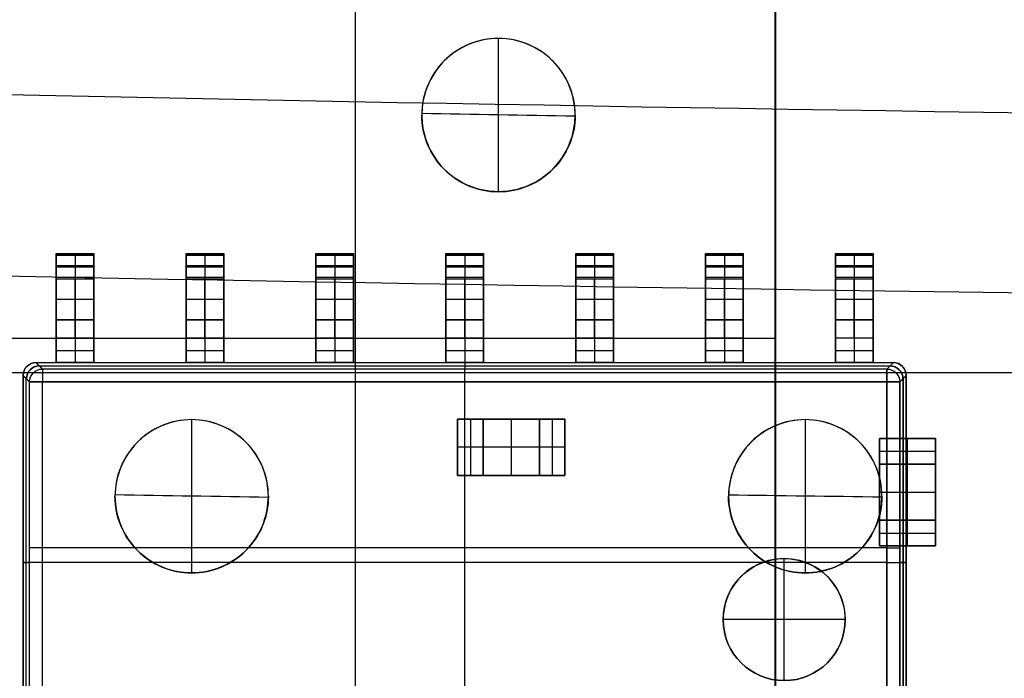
# Model space of a CAD drawing. Header units: millimetres. Extents: x -68 to 68, y -70 to 54.
# Tile 22 of 83: x -46.68 to -37.05, y -29.66 to -23.22. Entities that reach past the tile are written whole.
import ezdxf

# ---------------------------------------------------------------- set-up
doc = ezdxf.new("R2010")
doc.units = ezdxf.units.MM
doc.layers.add('Layer 01', color=7, linetype='Continuous', true_color=0x000000)

# ---------------------------------------------------------------- blocks, each defined once
blk = doc.blocks.new('LEAD_M14A_46.step')
at = {"layer": 'Layer 01', "color": 7, "true_color": 0xf9f9f9}
for p, q in [((-0.1842, 0.6223, -0.2977), (0.1842, 0.6223, -0.2977)), ((0, 0.6223, -0.1778), (0, 0.6223, -0.4176)), ((0, 0.6223, -0.4176), (0, 0.4191, -0.4176)), ((0.1842, 0.5207, -0.4176), (-0.1842, 0.5207, -0.4176)), ((-0.1842, -0.2028, 0.1158), (-0.1842, 0.4841, 0.1158)), ((0.1842, -0.2028, 0.1158), (0.1842, 0.4841, 0.1158)), ((-0.1842, 0.4191, -0.2977), (0.1842, 0.4191, -0.2977)), ((0, 0.4191, -0.1778), (0, 0.4191, -0.4176)), ((0, 0.2413), (0, 0.0915)), ((0, 0.0915, 0.2032), (0, 0.2413, 0.2032)), ((0.1842, 0.1664), (-0.1842, 0.1664)), ((-0.1842, 0.1664, 0.2032), (0.1842, 0.1664, 0.2032)), ((-0.1842, 0.1333), (-0.1842, 0.1333, 0.2032)), ((0.1842, 0.1333), (0.1842, 0.1333, 0.2032)), ((-0.1842, -0.1447, 0.5325), (0.1842, -0.1447, 0.5325)), ((0, -0.1529, 0.6492), (0, -0.1366, 0.4159)), ((0, -0.1529, 0.6492), (0, -0.3556, 0.635)), ((0.1842, -0.2542, 0.6421), (-0.1842, -0.2542, 0.6421)), ((-0.1842, -0.3474, 0.5183), (0.1842, -0.3474, 0.5183)), ((0, -0.3556, 0.635), (0, -0.3393, 0.4017))]:
    blk.add_line(p, q, dxfattribs=at)
at = {"layer": 'Layer 01', "color": 7, "true_color": 0xf9f9f9, "extrusion": (1, -1.0614e-32, 7.28493e-17)}
blk.add_arc((0.2413, -0.1778, -0.1842), 0.381, 0, 90, dxfattribs=at)
at = {"layer": 'Layer 01', "color": 7, "true_color": 0xf9f9f9, "extrusion": (-1, 0, 0)}
for centre, radius, start, end in [((-0.2413, -0.1778), 0.381, 90, 180), ((-0.0915, 0.4318), 0.4318, 270, 356)]:
    blk.add_arc(centre, radius, start, end, dxfattribs=at)
at = {"layer": 'Layer 01', "color": 7, "true_color": 0xf9f9f9, "extrusion": (1, 2.12281e-32, -7.28493e-17)}
blk.add_arc((0.2413, -0.1778, 0.1842), 0.381, 360, 90, dxfattribs=at)
at = {"layer": 'Layer 01', "color": 7, "true_color": 0xf9f9f9, "extrusion": (-1, -1.56106e-16, 0)}
blk.add_arc((-0.2413, -0.1778, 0.1842), 0.1778, 90, 180, dxfattribs=at)
at = {"layer": 'Layer 01', "color": 7, "true_color": 0xf9f9f9, "extrusion": (1, 0, 0)}
for centre, radius, start, end in [((0.2413, -0.1778), 0.1778, 0, 90), ((0.0915, 0.4318), 0.2286, 184, 270)]:
    blk.add_arc(centre, radius, start, end, dxfattribs=at)
at = {"layer": 'Layer 01', "color": 7, "true_color": 0xf9f9f9, "extrusion": (-1, 1.56106e-16, -7.31069e-32)}
blk.add_arc((-0.2413, -0.1778, -0.1842), 0.1778, 90, 180, dxfattribs=at)
at = {"layer": 'Layer 01', "color": 7, "true_color": 0xf9f9f9, "extrusion": (-1, 1.30202e-16, 9.10462e-18)}
blk.add_arc((-0.0915, 0.4318, 0.1842), 0.2286, 270, 356, dxfattribs=at)
at = {"layer": 'Layer 01', "color": 7, "true_color": 0xf9f9f9, "extrusion": (1, -2.16528e-32, -6.90989e-17)}
blk.add_arc((0.0915, 0.4318, -0.1842), 0.4318, 184, 270, dxfattribs=at)
at = {"layer": 'Layer 01', "color": 7, "true_color": 0xf9f9f9, "extrusion": (-1, -1.30202e-16, -9.10462e-18)}
blk.add_arc((-0.0915, 0.4318, -0.1842), 0.2286, 270, 356, dxfattribs=at)
at = {"layer": 'Layer 01', "color": 7, "true_color": 0xf9f9f9, "extrusion": (1, 6.66239e-33, 6.90989e-17)}
blk.add_arc((0.0915, 0.4318, 0.1842), 0.4318, 184, 270, dxfattribs=at)
at = {"layer": 'Layer 01', "color": 7, "true_color": 0xf9f9f9}
for points in [[(-0.1842, 0.6223, -0.4176), (-0.1842, 0.6223, -0.2977), (-0.1842, 0.6223, -0.1778)], [(-0.1842, 0.4191, -0.4176), (-0.1842, 0.5207, -0.4176), (-0.1842, 0.6223, -0.4176)], [(0.1842, 0.6223, -0.1778), (0, 0.6223, -0.1778), (-0.1842, 0.6223, -0.1778)], [(0.1842, 0.6223, -0.4176), (0, 0.6223, -0.4176), (-0.1842, 0.6223, -0.4176)], [(0.1842, 0.4191, -0.4176), (0.1842, 0.5207, -0.4176), (0.1842, 0.6223, -0.4176)], [(0.1842, 0.6223, -0.4176), (0.1842, 0.6223, -0.2977), (0.1842, 0.6223, -0.1778)], [(-0.1842, 0.4191, -0.1778), (-0.1842, 0.4191, -0.2977), (-0.1842, 0.4191, -0.4176)], [(0.1842, 0.4191, -0.4176), (0, 0.4191, -0.4176), (-0.1842, 0.4191, -0.4176)], [(0.1842, 0.4191, -0.1778), (0, 0.4191, -0.1778), (-0.1842, 0.4191, -0.1778)], [(0.1842, 0.4191, -0.1778), (0.1842, 0.4191, -0.2977), (0.1842, 0.4191, -0.4176)], [(-0.1842, 0.2413, 0.2032), (-0.1842, 0.1664, 0.2032), (-0.1842, 0.0915, 0.2032)], [(-0.1842, 0.0915), (-0.1842, 0.1664), (-0.1842, 0.2413)], [(-0.1842, 0.2413), (0, 0.2413), (0.1842, 0.2413)], [(-0.1842, 0.2413, 0.2032), (0, 0.2413, 0.2032), (0.1842, 0.2413, 0.2032)], [(0.1842, 0.2413), (0.1842, 0.1664), (0.1842, 0.0915)], [(0.1842, 0.2413, 0.2032), (0.1842, 0.1664, 0.2032), (0.1842, 0.0915, 0.2032)], [(0.1842, 0.0915), (0, 0.0915), (-0.1842, 0.0915)], [(-0.1842, 0.0915, 0.2032), (0, 0.0915, 0.2032), (0.1842, 0.0915, 0.2032)], [(0.1842, -0.1366, 0.4159), (0, -0.1366, 0.4159), (-0.1842, -0.1366, 0.4159)], [(-0.1842, -0.1366, 0.4159), (-0.1842, -0.1447, 0.5325), (-0.1842, -0.1529, 0.6492)], [(-0.1842, -0.1529, 0.6492), (0, -0.1529, 0.6492), (0.1842, -0.1529, 0.6492)], [(-0.1842, -0.1529, 0.6492), (-0.1842, -0.2542, 0.6421), (-0.1842, -0.3556, 0.635)], [(0.1842, -0.1366, 0.4159), (0.1842, -0.1447, 0.5325), (0.1842, -0.1529, 0.6492)], [(0.1842, -0.1529, 0.6492), (0.1842, -0.2542, 0.6421), (0.1842, -0.3556, 0.635)], [(-0.1842, -0.3393, 0.4017), (0, -0.3393, 0.4017), (0.1842, -0.3393, 0.4017)], [(-0.1842, -0.3556, 0.635), (-0.1842, -0.3474, 0.5183), (-0.1842, -0.3393, 0.4017)], [(-0.1842, -0.3556, 0.635), (0, -0.3556, 0.635), (0.1842, -0.3556, 0.635)], [(0.1842, -0.3556, 0.635), (0.1842, -0.3474, 0.5183), (0.1842, -0.3393, 0.4017)]]:
    blk.add_open_spline(points, degree=2, dxfattribs=at)
blk = doc.blocks.new('BODY_M14A_20.step')
at = {"layer": 'Layer 01', "color": 49, "true_color": 0x464646}
for p, q in [((-4.1292, 0.6223, -0.1429), (4.1292, 0.6223, -0.1429)), ((-3.1242, 0.6223, 1.1557), (-3.1242, 0.4699, 1.1557)), ((-3.1242, 0.6223, -0.0381), (-3.1242, 0.4699, -0.0381)), ((0, 0.6223, 1.4813), (0, 0.6223, -1.767)), ((0, 0.5825, 1.5736), (0, 0.2347, 1.9021)), ((-4.318, 0, 0), (-4.2553, 0.5108, 0)), ((-4.2553, 0.5108, -1.767), (-4.318, 0, -1.8297)), ((0, 0, -1.9558), (0, 0.5108, -1.8931)), ((4.1292, 0.5108, -1.8931), (4.1919, 0, -1.9558)), ((4.318, 0, 0), (4.2553, 0.5108, 0)), ((4.1506, 0.4086, 1.7378), (-4.1506, 0.4086, 1.7378)), ((-3.7211, 0.4699, 0.5588), (-2.5273, 0.4699, 0.5588)), ((-3.1242, 0.4699, 1.1557), (-3.1242, 0.4699, -0.0381)), ((-4.2866, 0.2554, -1.7982), (-4.2866, 0.2554, 1.7225)), ((4.1604, 0.2554, -1.9244), (-4.1604, 0.2554, -1.9244)), ((4.2866, 0.2554, 1.7225), (4.2866, 0.2554, -1.7982)), ((-4.1719, 0.163, 1.9358), (-4.1919, 0, 1.9558)), ((0, 0, 1.9558), (0, 0.163, 1.9358)), ((4.298, 0.163, 1.8097), (4.318, 0, 1.8297)), ((-4.1817, 0.0815, 1.9458), (4.1817, 0.0815, 1.9458)), ((-4.318, -0.2032, 0), (-4.318, 0, 0)), ((0, 0, -1.9558), (0, -0.2032, -1.9558)), ((0, -0.2032, 1.9558), (0, 0, 1.9558)), ((4.318, -0.2032, 0), (4.318, 0, 0)), ((-4.318, -0.1016, -1.8293), (-4.318, -0.1016, 1.8293)), ((4.1915, -0.1016, -1.9558), (-4.1915, -0.1016, -1.9558)), ((-4.1915, -0.1016, 1.9558), (4.1915, -0.1016, 1.9558)), ((4.318, -0.1016, -1.8293), (4.318, -0.1016, 1.8293)), ((-4.2553, -0.714, 0), (-4.318, -0.2032, 0)), ((-4.2553, -0.714, 1.767), (-4.318, -0.2032, 1.8297)), ((-4.1292, -0.714, -1.8931), (-4.1919, -0.2032, -1.9558)), ((0, -0.2032, -1.9558), (0, -0.714, -1.8931)), ((0, -0.2032, 1.9558), (0, -0.714, 1.8931)), ((4.1292, -0.714, 1.8931), (4.1919, -0.2032, 1.9558)), ((4.2553, -0.714, -1.767), (4.318, -0.2032, -1.8297)), ((4.2553, -0.714, 0), (4.318, -0.2032, 0)), ((-4.2866, -0.4586, 1.7982), (-4.2866, -0.4586, -1.7982)), ((4.1604, -0.4586, -1.9244), (-4.1604, -0.4586, -1.9244)), ((4.1604, -0.4586, 1.9244), (-4.1604, -0.4586, 1.9244)), ((4.2866, -0.4586, 1.7982), (4.2866, -0.4586, -1.7982)), ((-4.1292, -0.8255), (4.1292, -0.8255)), ((0, -0.8255, 1.767), (0, -0.8255, -1.767))]:
    blk.add_line(p, q, dxfattribs=at)
for centre, start, end in [((-4.1292, 0.4953, 1.4813), 90, 173), ((-4.1292, 0.4953, -1.767), 90, 173), ((-4.1292, 0.4953, -0.1429), 90, 173), ((4.1292, 0.4953, 1.4813), 7, 90), ((4.1292, 0.4953, -1.767), 7, 90), ((-4.1292, -0.6985, 1.767), 187, 270), ((-4.1292, -0.6985, -1.767), 187, 270), ((4.1292, -0.6985, -1.767), 270, 353), ((4.1292, -0.6985), 270, 353)]:
    blk.add_arc(centre, 0.127, start, end, dxfattribs=at)
at = {"layer": 'Layer 01', "color": 49, "true_color": 0x464646, "extrusion": (-0.088912, -0.724134, 0.683904)}
blk.add_arc((-4.1588, 1.0727, 1.0215), 0.127, 94.80003, 180, dxfattribs=at)
at = {"layer": 'Layer 01', "color": 49, "true_color": 0x464646, "extrusion": (0, -0.395839, 0.91832)}
blk.add_arc((-4.1292, 1.0412, 1.1642), 0.127, 90, 167.29394, dxfattribs=at)
at = {"layer": 'Layer 01', "color": 49, "true_color": 0x464646, "extrusion": (1, 0, 0)}
for centre, start, end in [((0.4953, 1.4813, -4.1292), 360, 46.63658), ((0.4953, -1.767, -4.1292), 277, 0), ((0.4953, 1.4813), 0, 46.63658), ((0.4953, -1.767, 4.1292), 277, 0), ((-0.6985, -1.767, -4.1292), 180, 263), ((-0.6985, -1.767), 180, 263), ((-0.6985, 1.767, 4.1292), 97, 180)]:
    blk.add_arc(centre, 0.127, start, end, dxfattribs=at)
at = {"layer": 'Layer 01', "color": 49, "true_color": 0x464646, "extrusion": (-9.29991e-17, -1, 0)}
blk.add_arc((-3.1242, 0.5588, -0.6223), 0.5969, 0, 180, dxfattribs=at)
at = {"layer": 'Layer 01', "color": 49, "true_color": 0x464646, "extrusion": (9.29991e-17, -1, 0)}
blk.add_arc((-3.1242, 0.5588, -0.6223), 0.5969, 180, 0, dxfattribs=at)
at = {"layer": 'Layer 01', "color": 49, "true_color": 0x464646, "extrusion": (-1, 0, 0)}
for centre, start, end in [((-0.4953, -1.767), 180, 263), ((-0.4953, 1.4813, -4.1292), 133.36342, 180), ((-0.1475, 1.8097), 97, 133.36342), ((-0.1475, 1.8097, -4.1719), 97, 133.36342), ((0.6985, 1.767, 4.1292), 0, 83), ((0.6985, 1.767), 0, 83), ((0.6985, -1.767, -4.1292), 277, 0)]:
    blk.add_arc(centre, 0.127, start, end, dxfattribs=at)
at = {"layer": 'Layer 01', "color": 49, "true_color": 0x464646, "extrusion": (0, 0, -1)}
for centre, start, end in [((-4.1292, 0.4953, 0.1429), 90, 173), ((4.1292, -0.6985), 270, 353), ((-4.1292, -0.6985, -1.767), 187, 270)]:
    blk.add_arc(centre, 0.127, start, end, dxfattribs=at)
at = {"layer": 'Layer 01', "color": 49, "true_color": 0x464646, "extrusion": (-0.088912, 0.724134, -0.683904)}
for centre in [(-4.1588, 1.0727, -1.0215), (-4.1588, 1.0727, -1.5018)]:
    blk.add_arc(centre, 0.127, 94.80003, 180, dxfattribs=at)
at = {"layer": 'Layer 01', "color": 49, "true_color": 0x464646, "extrusion": (0.120974, 0.985257, 0.120974)}
for centre, start, end in [((4.1588, -1.7526, -0.2253), 270.851, 360), ((-4.1836, 1.777, 0.2769), 90.74803, 180.10297), ((-4.1836, 1.777, 0.0251), 90.851, 180)]:
    blk.add_arc(centre, 0.127, start, end, dxfattribs=at)
at = {"layer": 'Layer 01', "color": 49, "true_color": 0x464646, "extrusion": (0, -1, 0)}
for centre, radius, start, end in [((-3.1242, 0.5588, -0.5461), 0.5969, 0, 180), ((-3.1242, 0.5588, -0.5461), 0.5969, 180, 0), ((-4.191, -1.8288, 0.1016), 0.127, 180.21374, 269.78626), ((-4.191, 1.8288, 0.1016), 0.127, 90.21374, 179.78626), ((4.191, -1.8288, 0.1016), 0.127, 270.21374, 359.78626), ((4.191, 1.8288, 0.1016), 0.127, 0.21374, 89.78626)]:
    blk.add_arc(centre, radius, start, end, dxfattribs=at)
at = {"layer": 'Layer 01', "color": 49, "true_color": 0x464646, "extrusion": (-0.120974, 0.985257, 0.120974)}
for centre, start, end in [((-4.1588, -1.7526, -0.2253), 180, 269.149), ((4.1836, 1.777, 0.2769), 359.89703, 89.25197), ((4.1836, 1.777, 0.0251), 0, 89.149)]:
    blk.add_arc(centre, 0.127, start, end, dxfattribs=at)
at = {"layer": 'Layer 01', "color": 49, "true_color": 0x464646, "extrusion": (0.088912, 0.724134, -0.683904)}
for centre in [(4.1588, 1.0727, -1.2589), (4.1588, 1.0727, -1.5018)]:
    blk.add_arc(centre, 0.127, 360, 85.19997, dxfattribs=at)
at = {"layer": 'Layer 01', "color": 49, "true_color": 0x464646, "extrusion": (0, 1, 0)}
for start, end in [(0, 180), (180, 0)]:
    blk.add_arc((3.1242, 0.5588, 0.4699), 0.5969, start, end, dxfattribs=at)
at = {"layer": 'Layer 01', "color": 49, "true_color": 0x464646, "extrusion": (0.088912, -0.724134, 0.683904)}
blk.add_arc((4.1588, 1.0727, 1.2589), 0.127, 0, 85.19997, dxfattribs=at)
at = {"layer": 'Layer 01', "color": 49, "true_color": 0x464646, "extrusion": (-0.120974, -0.985257, -0.120974)}
blk.add_arc((-4.1588, -1.7526, 0.4771), 0.127, 179.89703, 269.25197, dxfattribs=at)
at = {"layer": 'Layer 01', "color": 49, "true_color": 0x464646, "extrusion": (0.996039, -0.064641, 0.061049)}
blk.add_arc((-0.123, 2.0611, -4.0545), 0.127, 46.75007, 82.85541, dxfattribs=at)
at = {"layer": 'Layer 01', "color": 49, "true_color": 0x464646, "extrusion": (1, 1.74504e-14, 3.71148e-14)}
blk.add_arc((0.1475, 1.8097, -4.1719), 0.127, 46.63658, 83, dxfattribs=at)
at = {"layer": 'Layer 01', "color": 49, "true_color": 0x464646, "extrusion": (0.120974, -0.985257, -0.120974)}
blk.add_arc((4.1588, -1.7526, 0.4771), 0.127, 270.74803, 0.10297, dxfattribs=at)
at = {"layer": 'Layer 01', "color": 49, "true_color": 0x464646, "extrusion": (0, -0.727013, 0.686624)}
blk.add_arc((4.1719, 1.417, 1.1354), 0.127, 11.61513, 90, dxfattribs=at)
at = {"layer": 'Layer 01', "color": 49, "true_color": 0x464646, "extrusion": (-0.120974, -0.985257, 0.120974)}
blk.add_arc((-4.1588, 1.7526, 0.6536), 0.127, 90.75446, 180.09654, dxfattribs=at)
at = {"layer": 'Layer 01', "color": 49, "true_color": 0x464646, "extrusion": (0.120974, 0.985257, -0.120974)}
for centre, start, end in [((4.1588, 1.7526, -0.5783), 0, 89.149), ((-4.1836, -1.777, 0.2769), 179.89703, 269.25197), ((-4.1836, -1.777, 0.0251), 180, 269.149)]:
    blk.add_arc(centre, 0.127, start, end, dxfattribs=at)
at = {"layer": 'Layer 01', "color": 49, "true_color": 0x464646, "extrusion": (-0.120974, 0.985257, -0.120974)}
for centre, start, end in [((-4.1588, 1.7526, -0.5783), 90.851, 180), ((4.1836, -1.777, 0.2769), 270.74803, 0.10297), ((4.1836, -1.777, 0.0251), 270.851, 360)]:
    blk.add_arc(centre, 0.127, start, end, dxfattribs=at)
at = {"layer": 'Layer 01', "color": 49, "true_color": 0x464646, "extrusion": (0.120974, -0.985257, 0.120974)}
blk.add_arc((4.1588, 1.7526, 0.6536), 0.127, 359.90346, 89.24554, dxfattribs=at)
at = {"layer": 'Layer 01', "color": 49, "true_color": 0x464646}
for points in [[(-4.1719, 0.2347, 1.9021), (-4.1506, 0.4086, 1.7378), (-4.1292, 0.5825, 1.5736)], [(4.1292, 0.6223, -1.767), (0, 0.6223, -1.767), (-4.1292, 0.6223, -1.767)], [(-4.1292, 0.6223, -1.767), (-4.1292, 0.6223, -0.1429), (-4.1292, 0.6223, 1.4813)], [(-4.1292, 0.6223, 1.4813), (0, 0.6223, 1.4813), (4.1292, 0.6223, 1.4813)], [(-4.1292, 0.5825, 1.5736), (0, 0.5825, 1.5736), (4.1292, 0.5825, 1.5736)], [(-3.7211, 0.6223, 0.5588), (-3.7211, 0.5461, 0.5588), (-3.7211, 0.4699, 0.5588)], [(-2.5273, 0.4699, 0.5588), (-2.5273, 0.5461, 0.5588), (-2.5273, 0.6223, 0.5588)], [(4.1292, 0.6223, 1.4813), (4.1292, 0.6223, -0.1429), (4.1292, 0.6223, -1.767)], [(4.1292, 0.5825, 1.5736), (4.1506, 0.4086, 1.7378), (4.1719, 0.2347, 1.9021)], [(-4.2553, 0.5108, -1.767), (-4.2866, 0.2554, -1.7982), (-4.318, 0, -1.8293)], [(-4.298, 0.163, 1.8097), (-4.2766, 0.3369, 1.6455), (-4.2553, 0.5108, 1.4813)], [(-4.2553, 0.5108, 1.4813), (-4.2553, 0.5108, -0.1429), (-4.2553, 0.5108, -1.767)], [(-4.1915, 0, -1.9558), (-4.1604, 0.2554, -1.9244), (-4.1292, 0.5108, -1.8931)], [(-4.1292, 0.5108, -1.8931), (0, 0.5108, -1.8931), (4.1292, 0.5108, -1.8931)], [(4.1915, 0, -1.9558), (4.1604, 0.2554, -1.9244), (4.1292, 0.5108, -1.8931)], [(4.2553, 0.5108, 1.4813), (4.2553, 0.5108, -0.1429), (4.2553, 0.5108, -1.767)], [(4.2553, 0.5108, -1.767), (4.2866, 0.2554, -1.7982), (4.318, 0, -1.8293)], [(4.298, 0.163, 1.8097), (4.2766, 0.3369, 1.6455), (4.2553, 0.5108, 1.4813)], [(4.1719, 0.2347, 1.9021), (0, 0.2347, 1.9021), (-4.1719, 0.2347, 1.9021)], [(-4.318, 0, 1.8293), (-4.308, 0.0815, 1.8195), (-4.298, 0.163, 1.8097)], [(-4.1719, 0.163, 1.9358), (-4.1817, 0.0815, 1.9458), (-4.1915, 0, 1.9558)], [(4.1719, 0.163, 1.9358), (0, 0.163, 1.9358), (-4.1719, 0.163, 1.9358)], [(4.1915, 0, 1.9558), (4.1817, 0.0815, 1.9458), (4.1719, 0.163, 1.9358)], [(4.298, 0.163, 1.8097), (4.308, 0.0815, 1.8195), (4.318, 0, 1.8293)], [(-4.318, -0.2032, -1.8293), (-4.318, -0.1016, -1.8293), (-4.318, 0, -1.8293)], [(-4.318, -0.2032, 1.8293), (-4.318, -0.1016, 1.8293), (-4.318, 0, 1.8293)], [(-4.318, 0, 1.8293), (-4.318, 0, 0), (-4.318, 0, -1.8293)], [(4.1915, 0, -1.9558), (0, 0, -1.9558), (-4.1915, 0, -1.9558)], [(-4.1915, -0.2032, -1.9558), (-4.1915, -0.1016, -1.9558), (-4.1915, 0, -1.9558)], [(-4.1915, -0.2032, 1.9558), (-4.1915, -0.1016, 1.9558), (-4.1915, 0, 1.9558)], [(4.1915, 0, 1.9558), (0, 0, 1.9558), (-4.1915, 0, 1.9558)], [(4.1915, 0, -1.9558), (4.1915, -0.1016, -1.9558), (4.1915, -0.2032, -1.9558)], [(4.1915, -0.2032, 1.9558), (4.1915, -0.1016, 1.9558), (4.1915, 0, 1.9558)], [(4.318, 0, 1.8293), (4.318, 0, 0), (4.318, 0, -1.8293)], [(4.318, 0, 1.8293), (4.318, -0.1016, 1.8293), (4.318, -0.2032, 1.8293)], [(4.318, -0.2032, -1.8293), (4.318, -0.1016, -1.8293), (4.318, 0, -1.8293)], [(-4.2553, -0.714, -1.767), (-4.2866, -0.4586, -1.7982), (-4.318, -0.2032, -1.8293)], [(-4.318, -0.2032, -1.8293), (-4.318, -0.2032, 0), (-4.318, -0.2032, 1.8293)], [(-4.2553, -0.714, 1.767), (-4.2866, -0.4586, 1.7982), (-4.318, -0.2032, 1.8293)], [(4.1915, -0.2032, -1.9558), (0, -0.2032, -1.9558), (-4.1915, -0.2032, -1.9558)], [(-4.1292, -0.714, -1.8931), (-4.1604, -0.4586, -1.9244), (-4.1915, -0.2032, -1.9558)], [(-4.1292, -0.714, 1.8931), (-4.1604, -0.4586, 1.9244), (-4.1915, -0.2032, 1.9558)], [(-4.1915, -0.2032, 1.9558), (0, -0.2032, 1.9558), (4.1915, -0.2032, 1.9558)], [(4.1292, -0.714, -1.8931), (4.1604, -0.4586, -1.9244), (4.1915, -0.2032, -1.9558)], [(4.1915, -0.2032, 1.9558), (4.1604, -0.4586, 1.9244), (4.1292, -0.714, 1.8931)], [(4.318, -0.2032, -1.8293), (4.2866, -0.4586, -1.7982), (4.2553, -0.714, -1.767)], [(4.318, -0.2032, 1.8293), (4.2866, -0.4586, 1.7982), (4.2553, -0.714, 1.767)], [(4.318, -0.2032, 1.8293), (4.318, -0.2032, 0), (4.318, -0.2032, -1.8293)], [(-4.2553, -0.714, -1.767), (-4.2553, -0.714), (-4.2553, -0.714, 1.767)], [(-4.1292, -0.714, -1.8931), (0, -0.714, -1.8931), (4.1292, -0.714, -1.8931)], [(-4.1292, -0.714, 1.8931), (0, -0.714, 1.8931), (4.1292, -0.714, 1.8931)], [(4.2553, -0.714, 1.767), (4.2553, -0.714), (4.2553, -0.714, -1.767)], [(4.1292, -0.8255, 1.767), (0, -0.8255, 1.767), (-4.1292, -0.8255, 1.767)], [(-4.1292, -0.8255, 1.767), (-4.1292, -0.8255), (-4.1292, -0.8255, -1.767)], [(-4.1292, -0.8255, -1.767), (0, -0.8255, -1.767), (4.1292, -0.8255, -1.767)], [(4.1292, -0.8255, 1.767), (4.1292, -0.8255), (4.1292, -0.8255, -1.767)]]:
    blk.add_open_spline(points, degree=2, dxfattribs=at)
for points, knots in [([(-4.318, 0, -1.8293), (-4.3179, 0.0017, -1.8616), (-4.3056, 0.0031, -1.8939), (-4.2558, 0.0031, -1.9435), (-4.2225, 0.0016, -1.9557), (-4.1915, 0, -1.9558)], [0, 0, 0, 0, 0.1019189, 0.1019189, 0.2038378, 0.2038378, 0.2038378, 0.2038378]), ([(-4.1915, 0, 1.9558), (-4.2238, 0.0017, 1.9557), (-4.2561, 0.0031, 1.9434), (-4.3057, 0.0031, 1.8936), (-4.3179, 0.0016, 1.8603), (-4.318, 0, 1.8293)], [0, 0, 0, 0, 0.1019189, 0.1019189, 0.2038378, 0.2038378, 0.2038378, 0.2038378]), ([(4.318, 0, -1.8293), (4.3179, 0.0016, -1.8603), (4.3057, 0.0031, -1.8936), (4.2561, 0.0031, -1.9434), (4.2238, 0.0017, -1.9557), (4.1915, 0, -1.9558)], [-0.2038378, -0.2038378, -0.2038378, -0.2038378, -0.1019189, -0.1019189, 0, 0, 0, 0]), ([(4.1915, 0, 1.9558), (4.2225, 0.0016, 1.9557), (4.2558, 0.0031, 1.9435), (4.3056, 0.0031, 1.8939), (4.3179, 0.0017, 1.8616), (4.318, 0, 1.8293)], [-0.2038378, -0.2038378, -0.2038378, -0.2038378, -0.1019189, -0.1019189, 0, 0, 0, 0]), ([(-4.1915, -0.2032, -1.9558), (-4.2329, -0.2053, -1.9556), (-4.2652, -0.2063, -1.9343), (-4.2971, -0.2063, -1.9022), (-4.3178, -0.2053, -1.8725), (-4.318, -0.2032, -1.8293)], [0, 0, 0, 0, 0.1024921, 0.1024921, 0.2049843, 0.2049843, 0.2049843, 0.2049843]), ([(-4.1915, -0.2032, 1.9558), (-4.2347, -0.2053, 1.9556), (-4.2644, -0.2063, 1.9349), (-4.2965, -0.2063, 1.903), (-4.3178, -0.2053, 1.8707), (-4.318, -0.2032, 1.8293)], [-0.2049843, -0.2049843, -0.2049843, -0.2049843, -0.1024921, -0.1024921, 0, 0, 0, 0]), ([(4.318, -0.2032, -1.8293), (4.3178, -0.2053, -1.8707), (4.2965, -0.2063, -1.903), (4.2644, -0.2063, -1.9349), (4.2347, -0.2053, -1.9556), (4.1915, -0.2032, -1.9558)], [0, 0, 0, 0, 0.1024921, 0.1024921, 0.2049843, 0.2049843, 0.2049843, 0.2049843]), ([(4.1915, -0.2032, 1.9558), (4.2329, -0.2053, 1.9556), (4.2652, -0.2063, 1.9343), (4.2971, -0.2063, 1.9022), (4.3178, -0.2053, 1.8725), (4.318, -0.2032, 1.8293)], [0, 0, 0, 0, 0.1024921, 0.1024921, 0.2049843, 0.2049843, 0.2049843, 0.2049843])]:
    blk.add_open_spline(points, degree=3, knots=knots, dxfattribs=at)
blk = doc.blocks.new('M14A_ASM_33_ASM.step')
at = {"layer": 'Layer 01'}
for name, p in [('BODY_M14A_20.step', (0, 0)), ('LEAD_M14A_46.step', (-3.81, -0.6223, 2.3734)), ('LEAD_M14A_46.step', (-2.54, -0.6223, 2.3734)), ('LEAD_M14A_46.step', (-1.27, -0.6223, 2.3734)), ('LEAD_M14A_46.step', (0, -0.6223, 2.3734)), ('LEAD_M14A_46.step', (1.27, -0.6223, 2.3734)), ('LEAD_M14A_46.step', (2.54, -0.6223, 2.3734)), ('LEAD_M14A_46.step', (3.81, -0.6223, 2.3734))]:
    blk.add_blockref(name, p, dxfattribs=at)
at = {"layer": 'Layer 01', "extrusion": (5.58414e-24, -6.61744e-24, -1), "rotation": 360}
for p in [(3.81, -0.6223, 2.3734), (2.54, -0.6223, 2.3734), (1.27, -0.6223, 2.3734), (0, -0.6223, 2.3734), (-1.27, -0.6223, 2.3734), (-2.54, -0.6223, 2.3734), (-3.81, -0.6223, 2.3734)]:
    blk.add_blockref('LEAD_M14A_46.step', p, dxfattribs=at)
blk = doc.blocks.new('soic-14.step')
at = {"layer": 'Layer 01'}
blk.add_blockref('M14A_ASM_33_ASM.step', (0, 0), dxfattribs=at)
blk = doc.blocks.new('U41.step')
at = {"layer": 'Layer 01', "extrusion": (-8.74228e-08, -1, -4.37114e-08), "rotation": 179.9999999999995}
blk.add_blockref('soic-14.step', (17.6696, -2.5514, 48.5276), dxfattribs=at)
blk = doc.blocks.new('Extruded-10.step')
at = {"layer": 'Layer 01', "color": 9, "true_color": 0xc0c0c0}
for p, q in [((-0.125, -0.275, 0.175), (-0.125, 0.275, 0.175)), ((-0.125, 0.275, 0.175), (0.125, 0.275, 0.175)), ((0, 0.275, 0.35), (0, 0.275)), ((0, 0.275), (0, -0.275)), ((0, 0.275, 0.35), (0, -0.275, 0.35)), ((0.125, -0.275, 0.175), (0.125, 0.275, 0.175)), ((-0.125, 0), (-0.125, 0, 0.35)), ((0.125, 0), (-0.125, 0)), ((0.125, 0, 0.35), (-0.125, 0, 0.35)), ((0.125, 0), (0.125, 0, 0.35)), ((-0.125, -0.275, 0.175), (0.125, -0.275, 0.175)), ((0, -0.275, 0.35), (0, -0.275))]:
    blk.add_line(p, q, dxfattribs=at)
for points in [[(-0.125, -0.275), (-0.125, 0), (-0.125, 0.275)], [(-0.125, 0.275, 0.35), (-0.125, 0, 0.35), (-0.125, -0.275, 0.35)], [(-0.125, 0.275), (-0.125, 0.275, 0.175), (-0.125, 0.275, 0.35)], [(-0.125, 0.275), (0, 0.275), (0.125, 0.275)], [(0.125, 0.275, 0.35), (0, 0.275, 0.35), (-0.125, 0.275, 0.35)], [(0.125, 0.275), (0.125, 0), (0.125, -0.275)], [(0.125, 0.275, 0.35), (0.125, 0.275, 0.175), (0.125, 0.275)], [(0.125, -0.275, 0.35), (0.125, 0, 0.35), (0.125, 0.275, 0.35)], [(-0.125, -0.275, 0.35), (-0.125, -0.275, 0.175), (-0.125, -0.275)], [(0.125, -0.275), (0, -0.275), (-0.125, -0.275)], [(-0.125, -0.275, 0.35), (0, -0.275, 0.35), (0.125, -0.275, 0.35)], [(0.125, -0.275, 0.35), (0.125, -0.275, 0.175), (0.125, -0.275)]]:
    blk.add_open_spline(points, degree=2, dxfattribs=at)
blk = doc.blocks.new('6272060224.step')
at = {"layer": 'Layer 01'}
blk.add_blockref('Extruded-10.step', (0, 0), dxfattribs=at)
blk = doc.blocks.new('Extruded-9.step')
at = {"layer": 'Layer 01', "color": 9, "true_color": 0xcfc9b5}
for p, q in [((-0.275, -0.275, 0.175), (-0.275, 0.275, 0.175)), ((-0.275, 0.275, 0.175), (0.275, 0.275, 0.175)), ((0, 0.275, 0.35), (0, 0.275)), ((0, 0.275), (0, -0.275)), ((0, 0.275, 0.35), (0, -0.275, 0.35)), ((0.275, -0.275, 0.175), (0.275, 0.275, 0.175)), ((-0.275, 0), (-0.275, 0, 0.35)), ((0.275, 0), (-0.275, 0)), ((0.275, 0, 0.35), (-0.275, 0, 0.35)), ((0.275, 0), (0.275, 0, 0.35)), ((-0.275, -0.275, 0.175), (0.275, -0.275, 0.175)), ((0, -0.275, 0.35), (0, -0.275))]:
    blk.add_line(p, q, dxfattribs=at)
for points in [[(-0.275, -0.275), (-0.275, 0), (-0.275, 0.275)], [(-0.275, 0.275, 0.35), (-0.275, 0, 0.35), (-0.275, -0.275, 0.35)], [(-0.275, 0.275), (-0.275, 0.275, 0.175), (-0.275, 0.275, 0.35)], [(-0.275, 0.275), (0, 0.275), (0.275, 0.275)], [(0.275, 0.275, 0.35), (0, 0.275, 0.35), (-0.275, 0.275, 0.35)], [(0.275, 0.275), (0.275, 0), (0.275, -0.275)], [(0.275, 0.275, 0.35), (0.275, 0.275, 0.175), (0.275, 0.275)], [(0.275, -0.275, 0.35), (0.275, 0, 0.35), (0.275, 0.275, 0.35)], [(-0.275, -0.275, 0.35), (-0.275, -0.275, 0.175), (-0.275, -0.275)], [(0.275, -0.275), (0, -0.275), (-0.275, -0.275)], [(-0.275, -0.275, 0.35), (0, -0.275, 0.35), (0.275, -0.275, 0.35)], [(0.275, -0.275, 0.35), (0.275, -0.275, 0.175), (0.275, -0.275)]]:
    blk.add_open_spline(points, degree=2, dxfattribs=at)
blk = doc.blocks.new('6272059984.step')
at = {"layer": 'Layer 01'}
blk.add_blockref('Extruded-9.step', (0, 0), dxfattribs=at)
blk = doc.blocks.new('R4.step')
at = {"layer": 'Layer 01'}
for name, p in [('6272060224.step', (17.725, -47.4)), ('6272059984.step', (18.125, -47.4)), ('6272060224.step', (18.525, -47.4))]:
    blk.add_blockref(name, p, dxfattribs=at)
blk = doc.blocks.new('Extruded-11.step')
at = {"layer": 'Layer 01', "color": 9, "true_color": 0xcfc9b5}
for p, q in [((-0.275, -0.275, 0.275), (-0.275, 0.275, 0.275)), ((-0.275, 0.275, 0.275), (0.275, 0.275, 0.275)), ((0, 0.275, 0.55), (0, 0.275)), ((0, -0.275), (0, 0.275)), ((0, -0.275, 0.55), (0, 0.275, 0.55)), ((0.275, -0.275, 0.275), (0.275, 0.275, 0.275)), ((-0.275, 0), (-0.275, 0, 0.55)), ((-0.275, 0), (0.275, 0)), ((-0.275, 0, 0.55), (0.275, 0, 0.55)), ((0.275, 0), (0.275, 0, 0.55)), ((-0.275, -0.275, 0.275), (0.275, -0.275, 0.275)), ((0, -0.275, 0.55), (0, -0.275))]:
    blk.add_line(p, q, dxfattribs=at)
for points in [[(-0.275, -0.275, 0.55), (-0.275, 0, 0.55), (-0.275, 0.275, 0.55)], [(-0.275, 0.275, 0.55), (-0.275, 0.275, 0.275), (-0.275, 0.275)], [(-0.275, 0.275), (-0.275, 0), (-0.275, -0.275)], [(-0.275, 0.275, 0.55), (0, 0.275, 0.55), (0.275, 0.275, 0.55)], [(0.275, 0.275), (0, 0.275), (-0.275, 0.275)], [(0.275, 0.275, 0.55), (0.275, 0.275, 0.275), (0.275, 0.275)], [(0.275, 0.275, 0.55), (0.275, 0, 0.55), (0.275, -0.275, 0.55)], [(0.275, -0.275), (0.275, 0), (0.275, 0.275)], [(-0.275, -0.275), (-0.275, -0.275, 0.275), (-0.275, -0.275, 0.55)], [(0.275, -0.275, 0.55), (0, -0.275, 0.55), (-0.275, -0.275, 0.55)], [(-0.275, -0.275), (0, -0.275), (0.275, -0.275)], [(0.275, -0.275, 0.55), (0.275, -0.275, 0.275), (0.275, -0.275)]]:
    blk.add_open_spline(points, degree=2, dxfattribs=at)
blk = doc.blocks.new('6272061424.step')
at = {"layer": 'Layer 01'}
blk.add_blockref('Extruded-11.step', (0, 0), dxfattribs=at)
blk = doc.blocks.new('Extruded-14.step')
at = {"layer": 'Layer 01', "color": 9, "true_color": 0xc0c0c0}
for p, q in [((-0.275, 0.125, 0.275), (0.275, 0.125, 0.275)), ((-0.275, -0.125, 0.275), (-0.275, 0.125, 0.275)), ((0, 0.125, 0.55), (0, 0.125)), ((0, -0.125), (0, 0.125)), ((0, -0.125, 0.55), (0, 0.125, 0.55)), ((0.275, -0.125, 0.275), (0.275, 0.125, 0.275)), ((-0.275, 0), (-0.275, 0, 0.55)), ((-0.275, 0), (0.275, 0)), ((-0.275, 0, 0.55), (0.275, 0, 0.55)), ((0.275, 0), (0.275, 0, 0.55)), ((-0.275, -0.125, 0.275), (0.275, -0.125, 0.275)), ((0, -0.125, 0.55), (0, -0.125))]:
    blk.add_line(p, q, dxfattribs=at)
for points in [[(-0.275, 0.125), (-0.275, 0.125, 0.275), (-0.275, 0.125, 0.55)], [(-0.275, 0.125, 0.55), (0, 0.125, 0.55), (0.275, 0.125, 0.55)], [(0.275, 0.125), (0, 0.125), (-0.275, 0.125)], [(-0.275, -0.125, 0.55), (-0.275, 0, 0.55), (-0.275, 0.125, 0.55)], [(-0.275, 0.125), (-0.275, 0), (-0.275, -0.125)], [(0.275, 0.125, 0.55), (0.275, 0.125, 0.275), (0.275, 0.125)], [(0.275, 0.125, 0.55), (0.275, 0, 0.55), (0.275, -0.125, 0.55)], [(0.275, -0.125), (0.275, 0), (0.275, 0.125)], [(0.275, -0.125, 0.55), (0, -0.125, 0.55), (-0.275, -0.125, 0.55)], [(-0.275, -0.125, 0.55), (-0.275, -0.125, 0.275), (-0.275, -0.125)], [(-0.275, -0.125), (0, -0.125), (0.275, -0.125)], [(0.275, -0.125, 0.55), (0.275, -0.125, 0.275), (0.275, -0.125)]]:
    blk.add_open_spline(points, degree=2, dxfattribs=at)
blk = doc.blocks.new('8035386624.step')
at = {"layer": 'Layer 01'}
blk.add_blockref('Extruded-14.step', (0, 0), dxfattribs=at)
blk = doc.blocks.new('C8.step')
at = {"layer": 'Layer 01'}
for name, p in [('8035386624.step', (22, -47.44)), ('6272061424.step', (22, -47.84)), ('8035386624.step', (22, -48.24))]:
    blk.add_blockref(name, p, dxfattribs=at)
blk = doc.blocks.new('MC403-X_A_090322_MultipleBody.step')
at = {"layer": 'Layer 01'}
for name in ['R4.step', 'C8.step', 'U41.step']:
    blk.add_blockref(name, (0, 0), dxfattribs=at)
blk = doc.blocks.new('MC403-X_A_090322_MultipleBody 090322')
at = {"layer": 'Layer 01'}
blk.add_blockref('MC403-X_A_090322_MultipleBody.step', (0, 0), dxfattribs=at)
blk = doc.blocks.new('TRO-13-001 MC403 CASTING270122')
at = {"layer": 'Layer 01', "color": 7, "true_color": 0xdde8ff}
for p, q in [((-43.3967, -52.4407, -9.5), (-43.3967, -0.1826, -9.5)), ((-39.292, -44.3294, -12.05), (-39.292, -18.9399, -12.05)), ((-39.2973, -26.3347, -12.2), (-50.7868, -26.3347, -12.2)), ((-21.2, -26.6713, -9.5), (-57.352, -26.6713, -9.5))]:
    blk.add_line(p, q, dxfattribs=at)
for points in [[(-39.2973, -18.9347, -12.2), (-39.2973, -31.6347, -12.2), (-39.2973, -44.3347, -12.2)], [(-39.2868, -44.3242, -11.9), (-39.2868, -31.6347, -11.9), (-39.2868, -18.9451, -11.9)]]:
    blk.add_open_spline(points, degree=2, dxfattribs=at)
blk = doc.blocks.new('TRO-13-003 MC403 FRONT CASING270122')
at = {"layer": 'Layer 01', "color": 254, "true_color": 0xcad1ee}
for p, q in [((-42, -23.4, 19.5464), (-42, -23.4, 19.8473)), ((-42, -24.9, 19.4457), (-42, -24.9, 19.7466)), ((-45, -27.13, 19.1725), (-45, -27.13, 19.4735)), ((-39, -27.13, 19.411), (-39, -27.13, 19.7118)), ((-45, -28.63, 19.0718), (-45, -28.63, 19.3728)), ((-39, -28.63, 19.3103), (-39, -28.63, 19.6112))]:
    blk.add_line(p, q, dxfattribs=at)
for centre, start, end in [((-42, -24.15, 19.6616), 0, 180), ((-42, -24.15, 19.6317), 180, 0), ((-45, -27.88, 19.2873), 0, 180), ((-39, -27.88, 19.5267), 0, 180), ((-45, -27.88, 19.2584), 180, 0), ((-39, -27.88, 19.4958), 180, 0)]:
    blk.add_arc(centre, 0.75, start, end, dxfattribs=at)
for points, degree in [([(-2.4141, -24.3453, 17.6087), (-22.7797, -24.3365, 17.5626), (-43.1454, -24.2071, 16.9345), (-63.5114, -23.4804, 15.7562)], 3), ([(-42.0024, -23.4, 19.5463), (-42.0024, -23.9, 19.5127), (-42.0024, -24.4, 19.4792), (-42.0024, -24.9, 19.4456)], 3), ([(-42.75, -24.15, 19.7669), (-42.75, -24.15, 19.6164), (-42.75, -24.15, 19.466)], 2), ([(-41.2501, -24.1619, 19.5248), (-41.75, -24.1533, 19.5058), (-42.2499, -24.1443, 19.4866), (-42.7499, -24.1351, 19.467)], 3), ([(-41.25, -24.15, 19.5256), (-41.25, -24.15, 19.676), (-41.25, -24.15, 19.8265)], 2), ([(-45.0024, -27.13, 19.1724), (-45.0024, -27.63, 19.1389), (-45.0024, -28.13, 19.1053), (-45.0024, -28.63, 19.0717)], 3), ([(-39.0024, -27.13, 19.4109), (-39.0024, -27.63, 19.3773), (-39.0024, -28.13, 19.3438), (-39.0024, -28.63, 19.3102)], 3), ([(-45.75, -27.88, 19.3909), (-45.75, -27.88, 19.2405), (-45.75, -27.88, 19.09)], 2), ([(-44.2501, -27.891, 19.1531), (-44.75, -27.8829, 19.1327), (-45.2499, -27.8746, 19.112), (-45.7499, -27.8659, 19.0909)], 3), ([(-44.25, -27.88, 19.1538), (-44.25, -27.88, 19.3043), (-44.25, -27.88, 19.4548)], 2), ([(-39.75, -27.88, 19.6336), (-39.75, -27.88, 19.4831), (-39.75, -27.88, 19.3327)], 2), ([(-38.25, -27.888, 19.3875), (-38.75, -27.8818, 19.3698), (-39.25, -27.8754, 19.3518), (-39.7499, -27.8687, 19.3334)], 3), ([(-38.25, -27.88, 19.388), (-38.25, -27.88, 19.5385), (-38.25, -27.88, 19.6889)], 2)]:
    blk.add_open_spline(points, degree=degree, dxfattribs=at)
for points, knots in [([(-41.25, -24.15, 19.8265), (-41.25, -23.952, 19.8398), (-41.3314, -23.7577, 19.8496), (-41.6091, -23.4806, 19.8573), (-41.8039, -23.3996, 19.8551), (-42.1006, -23.4002, 19.8433), (-42.1981, -23.42, 19.8381), (-42.3792, -23.4955, 19.8257), (-42.4623, -23.5514, 19.8186), (-42.6691, -23.7589, 19.7964), (-42.75, -23.9544, 19.78), (-42.75, -24.15, 19.7669)], [-2.408342, -2.408342, -2.408342, -2.408342, -1.806256, -1.806256, -1.204171, -1.204171, -0.903128, -0.903128, -0.602085, -0.602085, 0, 0, 0, 0]), ([(-41.25, -24.15, 19.5256), (-41.25, -24.051, 19.5322), (-41.2695, -23.9537, 19.538), (-41.3448, -23.772, 19.5472), (-41.4006, -23.6887, 19.5506), (-41.6086, -23.4809, 19.5564), (-41.8049, -23.3998, 19.5541), (-42.0987, -23.4001, 19.5424), (-42.1969, -23.4197, 19.5372), (-42.3784, -23.4951, 19.5249), (-42.4609, -23.5501, 19.5179), (-42.6007, -23.6902, 19.5029), (-42.6555, -23.7726, 19.4951), (-42.7306, -23.9541, 19.4799), (-42.75, -24.0522, 19.4725), (-42.75, -24.15, 19.466)], [0, 0, 0, 0, 0.298255, 0.298255, 0.596511, 0.596511, 1.193022, 1.193022, 1.491277, 1.491277, 1.789532, 1.789532, 2.087788, 2.087788, 2.386043, 2.386043, 2.386043, 2.386043]), ([(-41.25, -24.15, 19.8265), (-41.25, -24.249, 19.8198), (-41.2695, -24.3461, 19.8125), (-41.3446, -24.5276, 19.7974), (-41.4002, -24.6107, 19.7897), (-41.6073, -24.8182, 19.7676), (-41.803, -24.8997, 19.7544), (-42.0966, -24.9002, 19.7427), (-42.1951, -24.8808, 19.7401), (-42.377, -24.8058, 19.7379), (-42.4599, -24.7507, 19.7383), (-42.6001, -24.6106, 19.742), (-42.6553, -24.5279, 19.7453), (-42.7306, -24.346, 19.7545), (-42.75, -24.2478, 19.7603), (-42.75, -24.15, 19.7669)], [0, 0, 0, 0, 0.298235, 0.298235, 0.59647, 0.59647, 1.192939, 1.192939, 1.491174, 1.491174, 1.789409, 1.789409, 2.087644, 2.087644, 2.385879, 2.385879, 2.385879, 2.385879]), ([(-42.75, -24.15, 19.466), (-42.75, -24.3456, 19.4528), (-42.669, -24.5416, 19.443), (-42.4614, -24.7494, 19.4374), (-42.3779, -24.8052, 19.437), (-42.1962, -24.8805, 19.4392), (-42.0986, -24.9, 19.4418), (-41.9006, -24.9, 19.4496), (-41.8033, -24.8804, 19.4548), (-41.6216, -24.805, 19.467), (-41.5386, -24.7493, 19.474), (-41.3313, -24.5419, 19.4961), (-41.25, -24.348, 19.5123), (-41.25, -24.15, 19.5256)], [0, 0, 0, 0, 0.59926, 0.59926, 0.89889, 0.89889, 1.19852, 1.19852, 1.49815, 1.49815, 1.79778, 1.79778, 2.39704, 2.39704, 2.39704, 2.39704]), ([(-1.1158, -26.0795, 20.5012), (-12.0583, -26.078, 20.4897), (-23.0007, -26.0528, 20.31), (-33.9999, -25.9259, 19.9653), (-34.0566, -25.9253, 19.9635), (-44.4284, -25.8047, 19.6369), (-54.7435, -25.5946, 19.1672), (-65.0587, -25.2297, 18.5569)], [68.716929, 68.716929, 68.716929, 68.716929, 101.592686, 101.592686, 101.763054, 101.763054, 132.754019, 132.754019, 132.754019, 132.754019]), ([(-44.25, -27.88, 19.4548), (-44.25, -27.682, 19.4681), (-44.3314, -27.4876, 19.4777), (-44.6091, -27.2105, 19.4846), (-44.804, -27.1295, 19.4818), (-45.1006, -27.1302, 19.4692), (-45.1982, -27.15, 19.4637), (-45.3792, -27.2255, 19.4508), (-45.4623, -27.2814, 19.4435), (-45.6691, -27.4889, 19.4207), (-45.75, -27.6843, 19.4041), (-45.75, -27.88, 19.3909)], [-2.408488, -2.408488, -2.408488, -2.408488, -1.806366, -1.806366, -1.204244, -1.204244, -0.903183, -0.903183, -0.602122, -0.602122, 0, 0, 0, 0]), ([(-44.25, -27.88, 19.1538), (-44.25, -27.781, 19.1605), (-44.2695, -27.6837, 19.1662), (-44.3448, -27.5019, 19.1752), (-44.4006, -27.4186, 19.1785), (-44.6086, -27.2109, 19.1837), (-44.805, -27.1298, 19.1808), (-45.0987, -27.1301, 19.1683), (-45.197, -27.1497, 19.1628), (-45.3785, -27.2251, 19.15), (-45.4609, -27.2801, 19.1427), (-45.6007, -27.4202, 19.1273), (-45.6555, -27.5026, 19.1194), (-45.7306, -27.6841, 19.104), (-45.75, -27.7822, 19.0965), (-45.75, -27.88, 19.09)], [0, 0, 0, 0, 0.298273, 0.298273, 0.596546, 0.596546, 1.193092, 1.193092, 1.491365, 1.491365, 1.789638, 1.789638, 2.087911, 2.087911, 2.386184, 2.386184, 2.386184, 2.386184]), ([(-38.25, -27.88, 19.6889), (-38.25, -27.682, 19.7022), (-38.3314, -27.4877, 19.7123), (-38.609, -27.2106, 19.7208), (-38.8038, -27.1296, 19.7191), (-39.1005, -27.1302, 19.7081), (-39.1981, -27.15, 19.7032), (-39.3792, -27.2255, 19.6914), (-39.4623, -27.2814, 19.6845), (-39.6691, -27.4889, 19.6629), (-39.75, -27.6844, 19.6467), (-39.75, -27.88, 19.6336)], [-2.408205, -2.408205, -2.408205, -2.408205, -1.806154, -1.806154, -1.204103, -1.204103, -0.903077, -0.903077, -0.602051, -0.602051, 0, 0, 0, 0]), ([(-38.25, -27.88, 19.388), (-38.25, -27.781, 19.3947), (-38.2695, -27.6837, 19.4005), (-38.3448, -27.502, 19.41), (-38.4006, -27.4187, 19.4135), (-38.6085, -27.2109, 19.4199), (-38.8048, -27.1298, 19.4182), (-39.0986, -27.1301, 19.4073), (-39.1969, -27.1497, 19.4024), (-39.3784, -27.225, 19.3906), (-39.4609, -27.2801, 19.3838), (-39.6007, -27.4201, 19.3692), (-39.6555, -27.5026, 19.3616), (-39.7306, -27.6841, 19.3466), (-39.75, -27.7822, 19.3392), (-39.75, -27.88, 19.3327)], [0, 0, 0, 0, 0.298239, 0.298239, 0.596478, 0.596478, 1.192956, 1.192956, 1.491195, 1.491195, 1.789434, 1.789434, 2.087673, 2.087673, 2.385912, 2.385912, 2.385912, 2.385912]), ([(-44.25, -27.88, 19.4548), (-44.25, -27.979, 19.4481), (-44.2695, -28.0761, 19.4408), (-44.3446, -28.2576, 19.4255), (-44.4002, -28.3407, 19.4176), (-44.6073, -28.5482, 19.3949), (-44.8029, -28.6296, 19.3812), (-45.0965, -28.6302, 19.3687), (-45.195, -28.6108, 19.3658), (-45.3769, -28.5358, 19.363), (-45.4598, -28.4807, 19.3631), (-45.6001, -28.3407, 19.3665), (-45.6552, -28.258, 19.3697), (-45.7306, -28.076, 19.3786), (-45.75, -27.9778, 19.3844), (-45.75, -27.88, 19.3909)], [0, 0, 0, 0, 0.298251, 0.298251, 0.596503, 0.596503, 1.193006, 1.193006, 1.491257, 1.491257, 1.789508, 1.789508, 2.08776, 2.08776, 2.386011, 2.386011, 2.386011, 2.386011]), ([(-45.75, -27.88, 19.09), (-45.75, -28.0756, 19.0768), (-45.669, -28.2716, 19.0672), (-45.4613, -28.4794, 19.0622), (-45.3779, -28.5353, 19.062), (-45.1961, -28.6106, 19.0648), (-45.0986, -28.6301, 19.0676), (-44.9005, -28.6299, 19.0761), (-44.8032, -28.6104, 19.0815), (-44.6216, -28.5349, 19.0943), (-44.5386, -28.4793, 19.1015), (-44.3313, -28.2719, 19.1241), (-44.25, -28.078, 19.1406), (-44.25, -27.88, 19.1538)], [0, 0, 0, 0, 0.599296, 0.599296, 0.898944, 0.898944, 1.198592, 1.198592, 1.49824, 1.49824, 1.797888, 1.797888, 2.397184, 2.397184, 2.397184, 2.397184]), ([(-38.25, -27.88, 19.6889), (-38.25, -27.979, 19.6823), (-38.2695, -28.0761, 19.675), (-38.3446, -28.2576, 19.6601), (-38.4002, -28.3407, 19.6525), (-38.6074, -28.5483, 19.6311), (-38.803, -28.6297, 19.6185), (-39.0967, -28.6302, 19.6076), (-39.1952, -28.6108, 19.6052), (-39.377, -28.5358, 19.6035), (-39.4599, -28.4806, 19.6041), (-39.6001, -28.3406, 19.6083), (-39.6553, -28.2579, 19.6118), (-39.7306, -28.076, 19.6211), (-39.75, -27.9778, 19.627), (-39.75, -27.88, 19.6336)], [0, 0, 0, 0, 0.298219, 0.298219, 0.596439, 0.596439, 1.192878, 1.192878, 1.491097, 1.491097, 1.789317, 1.789317, 2.087536, 2.087536, 2.385755, 2.385755, 2.385755, 2.385755]), ([(-39.75, -27.88, 19.3327), (-39.75, -28.0756, 19.3196), (-39.669, -28.2715, 19.3095), (-39.4614, -28.4793, 19.3033), (-39.378, -28.5352, 19.3026), (-39.1963, -28.6105, 19.3043), (-39.0987, -28.63, 19.3066), (-38.9007, -28.63, 19.314), (-38.8033, -28.6104, 19.3188), (-38.6216, -28.535, 19.3306), (-38.5386, -28.4793, 19.3373), (-38.3313, -28.2719, 19.3588), (-38.25, -28.078, 19.3747), (-38.25, -27.88, 19.388)], [0, 0, 0, 0, 0.599227, 0.599227, 0.89884, 0.89884, 1.198453, 1.198453, 1.498066, 1.498066, 1.79768, 1.79768, 2.396906, 2.396906, 2.396906, 2.396906])]:
    blk.add_open_spline(points, degree=3, knots=knots, dxfattribs=at)

msp = doc.modelspace()

# ---------------------------------------------------------------- block references
at = {"layer": 'Layer 01'}
for name, p in [('TRO-13-001 MC403 CASTING270122', (0, 0)), ('TRO-13-003 MC403 FRONT CASING270122', (0, 0)), ('MC403-X_A_090322_MultipleBody 090322', (-60, 20, 1.6014))]:
    msp.add_blockref(name, p, dxfattribs=at)

doc.saveas('drawing.dxf')
